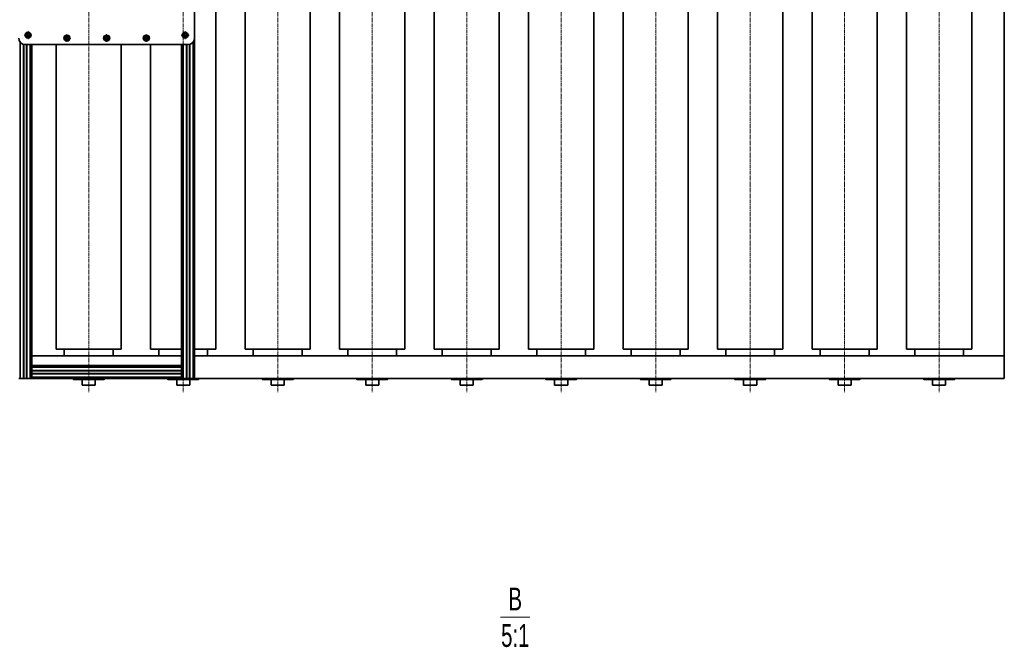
# Model space of a CAD drawing. Header units: millimetres. Extents: x 2945 to 26725, y -1089 to 16127.
# Tile 83 of 150: x 13823 to 16845, y 4342 to 6268. Entities that reach past the tile are written whole.
import ezdxf
from ezdxf.enums import TextEntityAlignment as Align

# ---------------------------------------------------------------- set-up
doc = ezdxf.new("R2010")
doc.units = ezdxf.units.MM
doc.linetypes.add('点画线', pattern=[18, 12, -2, 2, -2])
for name, color, linetype, lineweight in [('中心线层', 1, '点画线', 18), ('几何体', 7, 'Continuous', 35), ('尺寸线层', 3, 'Continuous', 18), ('细实线层', 7, 'Continuous', 18)]:
    doc.layers.add(name, color=color, linetype=linetype, lineweight=lineweight)
doc.styles.add('标准', font='txt', dxfattribs={"width": 0.667})

# ---------------------------------------------------------------- blocks, each defined once
blk = doc.blocks.new('*X78')
at = {"layer": '细实线层', "color": 0, "linetype": 'ByBlock', "lineweight": -2}
blk.add_line((-2.25, 0), (2.25, 0), dxfattribs=at)
at = {"layer": '尺寸线层', "color": 0, "linetype": 'ByBlock', "lineweight": -2, "style": '标准', "width": 0.667}
for s, p in [('B', (0, 4.55)), ('5:1', (0, -1.05))]:
    blk.add_text(s, height=3.5, dxfattribs=at).set_placement(p, align=Align.TOP_CENTER)

msp = doc.modelspace()

# ---------------------------------------------------------------- linework, layer by layer
at = {"layer": '中心线层'}
for p, q in [((14035.254, 7893.876), (14035.254, 5124.821)), ((14325.254, 7893.876), (14325.254, 5124.821)), ((14615.254, 7893.876), (14615.254, 5124.821)), ((14905.254, 7893.876), (14905.254, 5124.821)), ((15195.254, 7893.876), (15195.254, 5124.821)), ((15485.254, 7893.876), (15485.254, 5124.821)), ((15775.254, 7893.876), (15775.254, 5124.821)), ((16065.254, 7893.876), (16065.254, 5124.821)), ((16355.254, 7893.876), (16355.254, 5124.821)), ((16645.254, 7893.876), (16645.254, 5124.821)), ((13849.041, 6208.638), (13849.041, 6232.638)), ((14331.468, 6208.638), (14331.468, 6232.638)), ((13837.041, 6220.638), (13861.041, 6220.638)), ((13956.473, 6211.852), (13980.473, 6211.852)), ((13968.473, 6199.852), (13968.473, 6223.852)), ((14078.254, 6211.852), (14102.254, 6211.852)), ((14090.254, 6199.852), (14090.254, 6223.852)), ((14200.035, 6211.852), (14224.035, 6211.852)), ((14212.035, 6199.852), (14212.035, 6223.852)), ((14319.468, 6220.638), (14343.468, 6220.638))]:
    msp.add_line(p, q, dxfattribs=at)
at = {"layer": '几何体'}
for p, q in [((16845.254, 7681.852), (16845.254, 5236.852)), ((14425.254, 5256.852), (14425.254, 7656.852)), ((14515.254, 7656.852), (14515.254, 5256.852)), ((14715.254, 5256.852), (14715.254, 7656.852)), ((14805.254, 7656.852), (14805.254, 5256.852)), ((15005.254, 5256.852), (15005.254, 7656.852)), ((15095.254, 7656.852), (15095.254, 5256.852)), ((15295.254, 5256.852), (15295.254, 7656.852)), ((15385.254, 7656.852), (15385.254, 5256.852)), ((15585.254, 5256.852), (15585.254, 7656.852)), ((15675.254, 7656.852), (15675.254, 5256.852)), ((15875.254, 5256.852), (15875.254, 7656.852)), ((15965.254, 7656.852), (15965.254, 5256.852)), ((16165.254, 5256.852), (16165.254, 7656.852)), ((16255.254, 7656.852), (16255.254, 5256.852)), ((16455.254, 5256.852), (16455.254, 7656.852)), ((16545.254, 7656.852), (16545.254, 5256.852)), ((16745.254, 5256.852), (16745.254, 7656.852)), ((14360.254, 6711.852), (14360.254, 6211.852)), ((13843.285, 6220.186), (13845.772, 6225.397)), ((13845.772, 6225.397), (13851.528, 6225.849)), ((13851.528, 6225.849), (13854.797, 6221.09)), ((14325.712, 6220.186), (14328.198, 6225.397)), ((14328.198, 6225.397), (14333.954, 6225.849)), ((14333.954, 6225.849), (14337.223, 6221.09)), ((13824.754, 6199.212), (13824.754, 5166.852)), ((13846.555, 6215.428), (13843.285, 6220.186)), ((13852.311, 6215.88), (13846.555, 6215.428)), ((13854.797, 6221.09), (13852.311, 6215.88)), ((13962.718, 6211.399), (13965.204, 6216.61)), ((13965.987, 6206.641), (13962.718, 6211.399)), ((13965.204, 6216.61), (13970.96, 6217.062)), ((13971.743, 6207.093), (13965.987, 6206.641)), ((13970.96, 6217.062), (13974.229, 6212.304)), ((13974.229, 6212.304), (13971.743, 6207.093)), ((14084.499, 6211.399), (14086.985, 6216.61)), ((14087.768, 6206.641), (14084.499, 6211.399)), ((14086.985, 6216.61), (14092.741, 6217.062)), ((14093.524, 6207.093), (14087.768, 6206.641)), ((14092.741, 6217.062), (14096.01, 6212.304)), ((14096.01, 6212.304), (14093.524, 6207.093)), ((14206.28, 6211.399), (14208.766, 6216.61)), ((14209.549, 6206.641), (14206.28, 6211.399)), ((14208.766, 6216.61), (14214.522, 6217.062)), ((14215.305, 6207.093), (14209.549, 6206.641)), ((14214.522, 6217.062), (14217.791, 6212.304)), ((14217.791, 6212.304), (14215.305, 6207.093)), ((14328.981, 6215.428), (14325.712, 6220.186)), ((14334.737, 6215.88), (14328.981, 6215.428)), ((14337.223, 6221.09), (14334.737, 6215.88)), ((14355.754, 6199.212), (14355.754, 5166.852)), ((14360.254, 6211.852), (14360.254, 5166.852)), ((13835.154, 6192.513), (13835.154, 5166.852)), ((13836.154, 6192.276), (13836.154, 5166.852)), ((14340.254, 6191.852), (13840.254, 6191.852)), ((13844.354, 6191.852), (13844.354, 5166.852)), ((13845.354, 6191.852), (13845.354, 5166.852)), ((13855.754, 6191.852), (13855.754, 5166.852)), ((13860.254, 6191.852), (13860.254, 5206.852)), ((13935.254, 6191.852), (13935.254, 5256.852)), ((14135.254, 5256.852), (14135.254, 6191.852)), ((14225.254, 6191.852), (14225.254, 5256.852)), ((14320.254, 6191.852), (14320.254, 5206.852)), ((14324.754, 6191.852), (14324.754, 5166.852)), ((14335.154, 6191.852), (14335.154, 5166.852)), ((14336.154, 6191.852), (14336.154, 5166.852)), ((14344.354, 6192.276), (14344.354, 5166.852)), ((14345.354, 6192.513), (14345.354, 5166.852)), ((14320.254, 5236.852), (13860.254, 5236.852)), ((14135.254, 5256.852), (13935.254, 5256.852)), ((13960.254, 5256.852), (13960.254, 5236.852)), ((14110.254, 5236.852), (14110.254, 5256.852)), ((14320.254, 5256.852), (14225.254, 5256.852)), ((14250.254, 5256.852), (14250.254, 5236.852)), ((14425.254, 5256.852), (14360.254, 5256.852)), ((16845.254, 5236.852), (14360.254, 5236.852)), ((14400.254, 5236.852), (14400.254, 5256.852)), ((14715.254, 5256.852), (14515.254, 5256.852)), ((14540.254, 5256.852), (14540.254, 5236.852)), ((14690.254, 5236.852), (14690.254, 5256.852)), ((15005.254, 5256.852), (14805.254, 5256.852)), ((14830.254, 5256.852), (14830.254, 5236.852)), ((14980.254, 5236.852), (14980.254, 5256.852)), ((15295.254, 5256.852), (15095.254, 5256.852)), ((15120.254, 5256.852), (15120.254, 5236.852)), ((15270.254, 5236.852), (15270.254, 5256.852)), ((15585.254, 5256.852), (15385.254, 5256.852)), ((15410.254, 5256.852), (15410.254, 5236.852)), ((15560.254, 5236.852), (15560.254, 5256.852)), ((15875.254, 5256.852), (15675.254, 5256.852)), ((15700.254, 5256.852), (15700.254, 5236.852)), ((15850.254, 5236.852), (15850.254, 5256.852)), ((16165.254, 5256.852), (15965.254, 5256.852)), ((15990.254, 5256.852), (15990.254, 5236.852)), ((16140.254, 5236.852), (16140.254, 5256.852)), ((16455.254, 5256.852), (16255.254, 5256.852)), ((16280.254, 5256.852), (16280.254, 5236.852)), ((16430.254, 5236.852), (16430.254, 5256.852)), ((16745.254, 5256.852), (16545.254, 5256.852)), ((16570.254, 5256.852), (16570.254, 5236.852)), ((16720.254, 5236.852), (16720.254, 5256.852)), ((16845.254, 5166.852), (16845.254, 5236.852)), ((14320.254, 5206.852), (13860.254, 5206.852)), ((13860.254, 5206.852), (13860.254, 5202.352)), ((14320.254, 5202.352), (13860.254, 5202.352)), ((13860.254, 5202.352), (13860.254, 5191.952)), ((14320.254, 5206.852), (14320.254, 5202.352)), ((14320.254, 5202.352), (14320.254, 5191.952)), ((14320.254, 5191.952), (13860.254, 5191.952)), ((13860.254, 5191.952), (13860.254, 5190.952)), ((14320.254, 5190.952), (13860.254, 5190.952)), ((13860.254, 5190.952), (13860.254, 5182.752)), ((14320.254, 5182.752), (13860.254, 5182.752)), ((13860.254, 5182.752), (13860.254, 5181.752)), ((14320.254, 5181.752), (13860.254, 5181.752)), ((13860.254, 5181.752), (13860.254, 5171.352)), ((14320.254, 5171.352), (13860.254, 5171.352)), ((13860.254, 5171.352), (13860.254, 5166.852)), ((14320.254, 5191.952), (14320.254, 5190.952)), ((14320.254, 5190.952), (14320.254, 5182.752)), ((14320.254, 5182.752), (14320.254, 5181.752)), ((14320.254, 5181.752), (14320.254, 5171.352)), ((14320.254, 5171.352), (14320.254, 5166.852)), ((13820.254, 5166.852), (13824.754, 5166.852)), ((13824.754, 5166.852), (13835.154, 5166.852)), ((13835.154, 5166.852), (13836.154, 5166.852)), ((13836.154, 5166.852), (13844.354, 5166.852)), ((13844.354, 5166.852), (13845.354, 5166.852)), ((13845.354, 5166.852), (13855.754, 5166.852)), ((13855.754, 5166.852), (13860.254, 5166.852)), ((14320.254, 5166.852), (13860.254, 5166.852)), ((13985.254, 5166.852), (13988.254, 5163.852)), ((14082.254, 5163.852), (13988.254, 5163.852)), ((14015.254, 5163.852), (14015.254, 5146.852)), ((14055.254, 5146.852), (14015.254, 5146.852)), ((14055.254, 5146.852), (14055.254, 5163.852)), ((14082.254, 5163.852), (14085.254, 5166.852)), ((14275.254, 5166.852), (14278.254, 5163.852)), ((14372.254, 5163.852), (14278.254, 5163.852)), ((14305.254, 5163.852), (14305.254, 5146.852)), ((14345.254, 5146.852), (14305.254, 5146.852)), ((14320.254, 5166.852), (14324.754, 5166.852)), ((14324.754, 5166.852), (14335.154, 5166.852)), ((14335.154, 5166.852), (14336.154, 5166.852)), ((14336.154, 5166.852), (14344.354, 5166.852)), ((14344.354, 5166.852), (14345.354, 5166.852)), ((14345.254, 5146.852), (14345.254, 5163.852)), ((14345.354, 5166.852), (14355.754, 5166.852)), ((14355.754, 5166.852), (14360.254, 5166.852)), ((16845.254, 5166.852), (14360.254, 5166.852)), ((14372.254, 5163.852), (14375.254, 5166.852)), ((14565.254, 5166.852), (14568.254, 5163.852)), ((14662.254, 5163.852), (14568.254, 5163.852)), ((14595.254, 5163.852), (14595.254, 5146.852)), ((14635.254, 5146.852), (14595.254, 5146.852)), ((14635.254, 5146.852), (14635.254, 5163.852)), ((14662.254, 5163.852), (14665.254, 5166.852)), ((14855.254, 5166.852), (14858.254, 5163.852)), ((14952.254, 5163.852), (14858.254, 5163.852)), ((14885.254, 5163.852), (14885.254, 5146.852)), ((14925.254, 5146.852), (14885.254, 5146.852)), ((14925.254, 5146.852), (14925.254, 5163.852)), ((14952.254, 5163.852), (14955.254, 5166.852)), ((15145.254, 5166.852), (15148.254, 5163.852)), ((15242.254, 5163.852), (15148.254, 5163.852)), ((15175.254, 5163.852), (15175.254, 5146.852)), ((15215.254, 5146.852), (15175.254, 5146.852)), ((15215.254, 5146.852), (15215.254, 5163.852)), ((15242.254, 5163.852), (15245.254, 5166.852)), ((15435.254, 5166.852), (15438.254, 5163.852)), ((15532.254, 5163.852), (15438.254, 5163.852)), ((15465.254, 5163.852), (15465.254, 5146.852)), ((15505.254, 5146.852), (15465.254, 5146.852)), ((15505.254, 5146.852), (15505.254, 5163.852)), ((15532.254, 5163.852), (15535.254, 5166.852)), ((15725.254, 5166.852), (15728.254, 5163.852)), ((15822.254, 5163.852), (15728.254, 5163.852)), ((15755.254, 5163.852), (15755.254, 5146.852)), ((15795.254, 5146.852), (15755.254, 5146.852)), ((15795.254, 5146.852), (15795.254, 5163.852)), ((15822.254, 5163.852), (15825.254, 5166.852)), ((16015.254, 5166.852), (16018.254, 5163.852)), ((16112.254, 5163.852), (16018.254, 5163.852)), ((16045.254, 5163.852), (16045.254, 5146.852)), ((16085.254, 5146.852), (16045.254, 5146.852)), ((16085.254, 5146.852), (16085.254, 5163.852)), ((16112.254, 5163.852), (16115.254, 5166.852)), ((16305.254, 5166.852), (16308.254, 5163.852)), ((16402.254, 5163.852), (16308.254, 5163.852)), ((16335.254, 5163.852), (16335.254, 5146.852)), ((16375.254, 5146.852), (16335.254, 5146.852)), ((16375.254, 5146.852), (16375.254, 5163.852)), ((16402.254, 5163.852), (16405.254, 5166.852)), ((16595.254, 5166.852), (16598.254, 5163.852)), ((16692.254, 5163.852), (16598.254, 5163.852)), ((16625.254, 5163.852), (16625.254, 5146.852)), ((16665.254, 5146.852), (16625.254, 5146.852)), ((16665.254, 5146.852), (16665.254, 5163.852)), ((16692.254, 5163.852), (16695.254, 5166.852))]:
    msp.add_line(p, q, dxfattribs=at)
for centre, radius in [((13849.041, 6220.638), 9), ((13849.041, 6220.638), 7.5), ((14331.468, 6220.638), 9), ((14331.468, 6220.638), 7.5), ((13968.473, 6211.852), 9), ((13968.473, 6211.852), 7.5), ((14090.254, 6211.852), 9), ((14090.254, 6211.852), 7.5), ((14212.035, 6211.852), 9), ((14212.035, 6211.852), 7.5)]:
    msp.add_circle(centre, radius, dxfattribs=at)
for centre, radius, start, end in [((13849.041, 6220.638), 5, 94.491237, 154.491237), ((13849.041, 6220.638), 5, 34.491237, 94.491237), ((14331.468, 6220.638), 5, 94.491237, 154.491237), ((14331.468, 6220.638), 5, 34.491237, 94.491237), ((13840.254, 6211.852), 20, 180, 270), ((13849.041, 6220.638), 5, 154.491237, 214.491237), ((13849.041, 6220.638), 5, 214.491237, 274.491237), ((13849.041, 6220.638), 5, 274.491237, 334.491237), ((13849.041, 6220.638), 5, 334.491237, 34.491237), ((13968.473, 6211.852), 5, 154.491237, 214.491237), ((13968.473, 6211.852), 5, 94.491237, 154.491237), ((13968.473, 6211.852), 5, 214.491237, 274.491237), ((13968.473, 6211.852), 5, 34.491237, 94.491237), ((13968.473, 6211.852), 5, 274.491237, 334.491237), ((13968.473, 6211.852), 5, 334.491237, 34.491237), ((14090.254, 6211.852), 5, 154.491237, 214.491237), ((14090.254, 6211.852), 5, 94.491237, 154.491237), ((14090.254, 6211.852), 5, 214.491237, 274.491237), ((14090.254, 6211.852), 5, 34.491237, 94.491237), ((14090.254, 6211.852), 5, 274.491237, 334.491237), ((14090.254, 6211.852), 5, 334.491237, 34.491237), ((14212.035, 6211.852), 5, 154.491237, 214.491237), ((14212.035, 6211.852), 5, 94.491237, 154.491237), ((14212.035, 6211.852), 5, 214.491237, 274.491237), ((14212.035, 6211.852), 5, 34.491237, 94.491237), ((14212.035, 6211.852), 5, 274.491237, 334.491237), ((14212.035, 6211.852), 5, 334.491237, 34.491237), ((14331.468, 6220.638), 5, 154.491237, 214.491237), ((14331.468, 6220.638), 5, 214.491237, 274.491237), ((14331.468, 6220.638), 5, 274.491237, 334.491237), ((14331.468, 6220.638), 5, 334.491237, 34.491237), ((14340.254, 6211.852), 20, 270, 0)]:
    msp.add_arc(centre, radius, start, end, dxfattribs=at)

# ---------------------------------------------------------------- block references
at = {"layer": '尺寸线层', "xscale": 20, "yscale": 20, "zscale": 20}
msp.add_blockref('*X78', (15344.36, 4434.712), dxfattribs=at)

doc.saveas('drawing.dxf')
